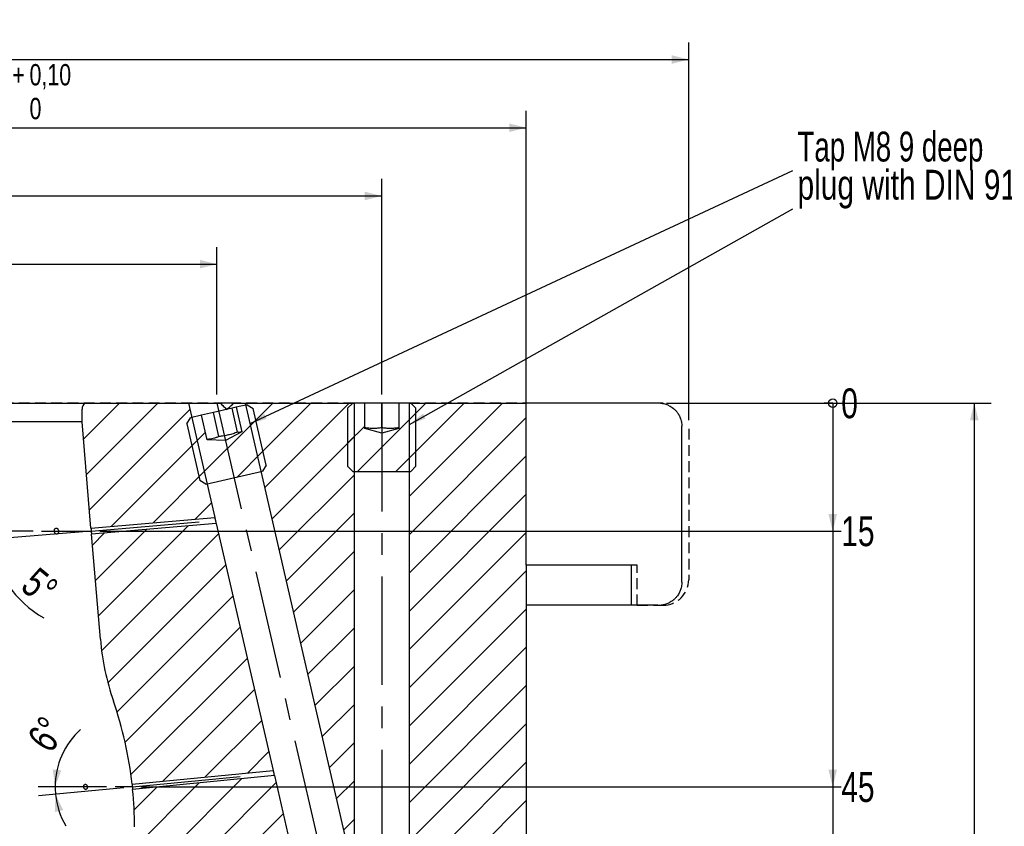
# Model space of a CAD drawing. Header units: millimetres. Extents: x 8 to 862, y 8 to 585.
# Tile 54 of 82: x 360 to 475, y 380 to 475. Entities that reach past the tile are written whole.
import ezdxf

# ---------------------------------------------------------------- set-up
doc = ezdxf.new("R2010")
doc.units = ezdxf.units.MM
doc.linetypes.add('CENTERX2', pattern=[20.319999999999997, 12.7, -2.54, 2.54, -2.54])
doc.linetypes.add('HIDDEN', pattern=[1.905, 1.27, -0.635])
for name, color, linetype in [('CENTERLINE', 4, 'CENTERX2'), ('DIMENSIONS', 2, 'Continuous'), ('HATCH', 3, 'Continuous'), ('HIDDEN', 3, 'HIDDEN'), ('TEXT', 2, 'Continuous')]:
    doc.layers.add(name, color=color, linetype=linetype)
doc.layers.add('OUTLINE', color=7, linetype='Continuous', lineweight=25)
doc.styles.add('SLDTEXTSTYLE0', font='TXT', dxfattribs={"width": 0.75})
doc.styles.add('SLDTEXTSTYLE3', font='TXT', dxfattribs={"width": 0.6923076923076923})
doc.dimstyles.new('SLDDIMSTYLE1', dxfattribs={"dimtxt": 3.5, "dimasz": 2, "dimexe": 0, "dimexo": 0.0625, "dimgap": 0.875, "dimtad": 1, "dimdec": 0, "dimrnd": 1e-09, "dimzin": 12, "dimdsep": 46, "dimtxsty": 'SLDTEXTSTYLE0', "dimsah": 1, "dimcen": 0.09, "dimadec": 0, "dimazin": 3, "dimtfac": 1, "dimtdec": 0, "dimtofl": 0, "dimtmove": 0, "dimatfit": 3, "dimfxl": 0, "dimfrac": 2, "dimtolj": 1, "dimtzin": 12, "dimarcsym": 0})
doc.dimstyles.new('SLDDIMSTYLE10', dxfattribs={"dimtxt": 3.5, "dimasz": 2, "dimexe": 0, "dimexo": 0.0625, "dimgap": 0.875, "dimtad": 1, "dimdec": 4, "dimzin": 12, "dimdsep": 46, "dimtxsty": 'SLDTEXTSTYLE0', "dimsah": 1, "dimcen": 0.09, "dimadec": 0, "dimazin": 3, "dimtfac": 1, "dimtdec": 0, "dimtofl": 0, "dimtmove": 0, "dimatfit": 3, "dimfxl": 0, "dimfrac": 2, "dimtolj": 1, "dimtzin": 12, "dimarcsym": 0})
doc.dimstyles.new('SLDDIMSTYLE19', dxfattribs={"dimtxt": 0.18, "dimasz": 2, "dimexe": 0, "dimexo": 0.0625, "dimgap": 0, "dimtad": 0, "dimtih": 1, "dimtoh": 1, "dimdec": 0, "dimrnd": 1e-09, "dimzin": 0, "dimdsep": 46, "dimtxsty": 'Standard', "dimsah": 1, "dimcen": 0.09, "dimadec": 0, "dimazin": 0, "dimtfac": 2, "dimtdec": 0, "dimtofl": 0, "dimtmove": 0, "dimatfit": 3, "dimfxl": 0, "dimfrac": 2, "dimtolj": 1, "dimtzin": 0, "dimarcsym": 0})
doc.dimstyles.new('SLDDIMSTYLE2', dxfattribs={"dimtxt": 3.5, "dimasz": 2, "dimexe": 0, "dimexo": 0.0625, "dimgap": 0.875, "dimtad": 1, "dimrnd": 1e-09, "dimzin": 12, "dimdsep": 46, "dimtxsty": 'SLDTEXTSTYLE0', "dimsah": 1, "dimcen": 0.09, "dimadec": 0, "dimazin": 3, "dimtfac": 1, "dimtofl": 0, "dimtmove": 0, "dimatfit": 3, "dimfxl": 0, "dimfrac": 2, "dimtolj": 1, "dimtzin": 12, "dimarcsym": 0})
doc.dimstyles.new('SLDDIMSTYLE3', dxfattribs={"dimtxt": 3.5, "dimasz": 2, "dimexe": 0, "dimexo": 0.0625, "dimgap": 0.875, "dimtad": 1, "dimrnd": 1e-09, "dimzin": 12, "dimdsep": 46, "dimtxsty": 'SLDTEXTSTYLE0', "dimsah": 1, "dimcen": 0.09, "dimadec": 0, "dimazin": 3, "dimtol": 1, "dimtp": 0.05, "dimtm": 0.05, "dimtfac": 1, "dimtofl": 0, "dimtmove": 0, "dimatfit": 3, "dimfxl": 0, "dimfrac": 2, "dimtolj": 1, "dimarcsym": 0})
doc.dimstyles.new('SLDDIMSTYLE4', dxfattribs={"dimtxt": 3.5, "dimasz": 2, "dimexe": 0, "dimexo": 0.0625, "dimgap": 0.875, "dimtad": 1, "dimrnd": 1e-09, "dimzin": 12, "dimdsep": 46, "dimtxsty": 'SLDTEXTSTYLE0', "dimsah": 1, "dimcen": 0.09, "dimadec": 0, "dimazin": 3, "dimtol": 1, "dimtp": 0.1, "dimtfac": 1, "dimtofl": 0, "dimtmove": 0, "dimatfit": 3, "dimfxl": 0, "dimfrac": 2, "dimtolj": 1, "dimarcsym": 0})
doc.dimstyles.new('SLDDIMSTYLE5', dxfattribs={"dimtxt": 3.5, "dimasz": 0.3333333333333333, "dimexe": 0, "dimexo": 0.0625, "dimgap": 0.875, "dimtad": 0, "dimtih": 1, "dimtoh": 1, "dimdec": 0, "dimrnd": 1e-09, "dimdsep": 46, "dimtxsty": 'SLDTEXTSTYLE0', "dimblk1": 'ORIGIN', "dimblk2": 'ORIGIN', "dimsah": 1, "dimcen": 0.09, "dimadec": 0, "dimazin": 2, "dimtfac": 1, "dimtdec": 0, "dimtofl": 0, "dimtmove": 0, "dimatfit": 3, "dimldrblk": 'ORIGIN', "dimfxl": 0, "dimfrac": 2, "dimtolj": 1, "dimtzin": 12, "dimarcsym": 0})
doc.dimstyles.new('SLDDIMSTYLE6', dxfattribs={"dimtxt": 3.5, "dimasz": 2, "dimexe": 0, "dimexo": 0.0625, "dimgap": 0.875, "dimtad": 0, "dimtih": 1, "dimtoh": 1, "dimrnd": 1e-09, "dimzin": 12, "dimdsep": 46, "dimtxsty": 'SLDTEXTSTYLE0', "dimsah": 1, "dimcen": 0.09, "dimadec": 0, "dimazin": 3, "dimtfac": 1, "dimtofl": 0, "dimtmove": 0, "dimatfit": 3, "dimfxl": 0, "dimfrac": 2, "dimtolj": 1, "dimtzin": 12, "dimarcsym": 0})
pattern_1 = [(45, (0, 0), (-2.245064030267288, 2.245064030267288), [])]

# ---------------------------------------------------------------- blocks, each defined once
blk = doc.blocks.new('_D_1')
at = {"layer": 'DIMENSIONS'}
for p, q in [((325.5400538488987, 430.8334182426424), (325.5400538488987, 448.1411615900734)), ((382.8776251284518, 430.8334182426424), (382.8776251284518, 448.1411615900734)), ((325.5400538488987, 446.1411615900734), (382.8776251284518, 446.1411615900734))]:
    blk.add_line(p, q, dxfattribs=at)
for points in [[(325.5400538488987, 446.1411615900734), (327.5400538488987, 445.6411615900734), (327.5400538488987, 446.6411615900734)], [(382.8776251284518, 446.1411615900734), (380.8776251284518, 446.6411615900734), (380.8776251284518, 445.6411615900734)]]:
    blk.add_solid(points, dxfattribs=at)
at = {"layer": 'DIMENSIONS', "char_height": 3.5, "attachment_point": 1, "style": 'SLDTEXTSTYLE0'}
for s, insert in [('%%c', (348.9864570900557, 450.6528986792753)), ('57', (354.2611155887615, 450.6528985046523))]:
    blk.add_mtext(s, dxfattribs=dict(at, insert=insert))
blk = doc.blocks.new('_D_2')
at = {"layer": 'DIMENSIONS'}
for p, q in [((270.2088394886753, 427.8334182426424), (270.2088394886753, 472.1411615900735)), ((438.2088394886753, 427.8334182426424), (438.2088394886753, 472.1411615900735)), ((270.2088394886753, 470.1411615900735), (438.2088394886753, 470.1411615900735))]:
    blk.add_line(p, q, dxfattribs=at)
for points in [[(270.2088394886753, 470.1411615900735), (272.2088394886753, 469.6411615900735), (272.2088394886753, 470.6411615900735)], [(438.2088394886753, 470.1411615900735), (436.2088394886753, 470.6411615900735), (436.2088394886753, 469.6411615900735)]]:
    blk.add_solid(points, dxfattribs=at)
at = {"layer": 'DIMENSIONS', "char_height": 3.5, "attachment_point": 1, "style": 'SLDTEXTSTYLE0'}
for s, insert in [('%%c', (347.6926236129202, 474.6528986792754)), ('168', (352.967282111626, 474.6528985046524))]:
    blk.add_mtext(s, dxfattribs=dict(at, insert=insert))
blk = doc.blocks.new('_Origin')
at = {"color": 0, "linetype": 'ByBlock', "lineweight": -2}
blk.add_line((0, 0), (-1, 0), dxfattribs=at)
blk.add_circle((0, 0), 0.5, dxfattribs=at)
blk = doc.blocks.new('_D_5')
at = {"layer": 'DIMENSIONS'}
blk.add_line((436.2088394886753, 429.8334182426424), (456.101299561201, 429.8334182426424), dxfattribs=at)
blk.add_blockref('_Origin', (455.101299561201, 429.8334182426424), dxfattribs=at)
at = {"layer": 'DIMENSIONS', "insert": (456.101299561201, 431.5670301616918), "char_height": 3.5, "attachment_point": 1, "style": 'SLDTEXTSTYLE0'}
blk.add_mtext('0', dxfattribs=at)
blk = doc.blocks.new('_D_6')
at = {"layer": 'DIMENSIONS'}
for p, q in [((455.101299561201, 429.8334182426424), (455.101299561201, 414.8334182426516)), ((369.1393484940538, 414.8334182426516), (456.101299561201, 414.8334182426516))]:
    blk.add_line(p, q, dxfattribs=at)
blk.add_solid([(455.101299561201, 414.8334182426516), (455.601299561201, 416.8334182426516), (454.601299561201, 416.8334182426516)], dxfattribs=at)
at = {"layer": 'DIMENSIONS', "insert": (456.101299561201, 416.5670301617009), "char_height": 3.5, "attachment_point": 1, "style": 'SLDTEXTSTYLE0'}
blk.add_mtext('15', dxfattribs=at)
blk = doc.blocks.new('_D_7')
at = {"layer": 'DIMENSIONS'}
for p, q in [((455.101299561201, 414.8334182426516), (455.101299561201, 384.8331870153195)), ((373.9634119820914, 384.8331870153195), (456.101299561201, 384.8331870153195))]:
    blk.add_line(p, q, dxfattribs=at)
blk.add_solid([(455.101299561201, 384.8331870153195), (455.601299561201, 386.8331870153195), (454.601299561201, 386.8331870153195)], dxfattribs=at)
at = {"layer": 'DIMENSIONS', "insert": (456.101299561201, 386.5667989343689), "char_height": 3.5, "attachment_point": 1, "style": 'SLDTEXTSTYLE0'}
blk.add_mtext('45', dxfattribs=at)
blk = doc.blocks.new('_D_8')
at = {"layer": 'DIMENSIONS'}
for p, q in [((455.101299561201, 384.8331870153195), (455.101299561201, 361.8322998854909)), ((377.7575989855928, 361.8322998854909), (456.101299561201, 361.8322998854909))]:
    blk.add_line(p, q, dxfattribs=at)
blk.add_solid([(455.101299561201, 361.8322998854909), (455.601299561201, 363.8322998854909), (454.601299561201, 363.8322998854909)], dxfattribs=at)
at = {"layer": 'DIMENSIONS', "insert": (456.101299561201, 363.5659118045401), "char_height": 3.5, "attachment_point": 1, "style": 'SLDTEXTSTYLE0'}
blk.add_mtext('68', dxfattribs=at)
blk = doc.blocks.new('_D_9')
at = {"layer": 'DIMENSIONS'}
for p, q in [((455.101299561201, 361.8322998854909), (455.101299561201, 339.8334182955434)), ((390.7281471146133, 339.8334182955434), (456.101299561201, 339.8334182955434))]:
    blk.add_line(p, q, dxfattribs=at)
blk.add_solid([(455.101299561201, 339.8334182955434), (455.601299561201, 341.8334182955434), (454.601299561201, 341.8334182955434)], dxfattribs=at)
at = {"layer": 'DIMENSIONS', "insert": (456.101299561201, 341.5670302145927), "char_height": 3.5, "attachment_point": 1, "style": 'SLDTEXTSTYLE0'}
blk.add_mtext('90', dxfattribs=at)
blk = doc.blocks.new('_D_11')
at = {"layer": 'DIMENSIONS'}
for p, q in [((306.2088394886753, 432.8512220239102), (306.2088394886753, 456.1411615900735)), ((402.2088394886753, 430.8334182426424), (402.2088394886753, 456.1411615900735)), ((306.2088394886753, 454.1411615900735), (402.2088394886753, 454.1411615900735))]:
    blk.add_line(p, q, dxfattribs=at)
for points in [[(306.2088394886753, 454.1411615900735), (308.2088394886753, 453.6411615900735), (308.2088394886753, 454.6411615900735)], [(402.2088394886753, 454.1411615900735), (400.2088394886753, 454.6411615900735), (400.2088394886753, 453.6411615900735)]]:
    blk.add_solid(points, dxfattribs=at)
at = {"layer": 'DIMENSIONS', "char_height": 3.5, "attachment_point": 1, "style": 'SLDTEXTSTYLE0'}
for s, insert in [('%%c', (348.9835093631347, 458.6528986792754)), ('96', (354.2619467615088, 458.7063708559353))]:
    blk.add_mtext(s, dxfattribs=dict(at, insert=insert))
blk = doc.blocks.new('_D_15')
at = {"layer": 'DIMENSIONS'}
for p, q in [((369.9465522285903, 384.8331870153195), (361.9051818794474, 384.8331870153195)), ((371.9681171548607, 384.7362942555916), (361.9572127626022, 383.7617245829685))]:
    blk.add_line(p, q, dxfattribs=at)
for radius, start, end in [(9.058230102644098, 132.0667378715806, 180), (9.05823010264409, 180, 185.5602696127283), (9.05823010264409, 185.5602696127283, 210.3128815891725)]:
    blk.add_arc((372.9634119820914, 384.8331870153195), radius, start, end, dxfattribs=at)
for points in [[(363.9051818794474, 384.8331870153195), (364.619113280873, 386.7671730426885), (363.6250102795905, 386.8756129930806)], [(363.9478024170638, 383.9555101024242), (363.8668453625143, 381.8955474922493), (364.8457638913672, 382.0997985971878)]]:
    blk.add_solid(points, dxfattribs=at)
at = {"layer": 'DIMENSIONS', "insert": (360.4809227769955, 390.6027863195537), "char_height": 3.5, "attachment_point": 1, "rotation": 55.875532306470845, "style": 'SLDTEXTSTYLE0'}
blk.add_mtext('6°', dxfattribs=at)
blk = doc.blocks.new('_D_19')
at = {"layer": 'DIMENSIONS'}
for p, q in [((361.3225732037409, 414.8334182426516), (354.5445751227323, 414.8334182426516)), ((367.1428840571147, 414.7494026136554), (354.5926403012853, 413.6912448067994))]:
    blk.add_line(p, q, dxfattribs=at)
for radius, start, end in [(11.59477337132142, 160.4985361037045, 180), (11.59477337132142, 180, 184.8194220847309), (11.59477337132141, 184.8194220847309, 241.4122671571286)]:
    blk.add_arc((368.1393484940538, 414.8334182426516), radius, start, end, dxfattribs=at)
for points in [[(356.5445751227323, 414.8334182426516), (357.2133558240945, 416.7834778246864), (356.2170006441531, 416.8687793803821)], [(356.5855691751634, 413.8592760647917), (356.4301550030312, 411.8035896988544), (357.4158208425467, 411.9722990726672)]]:
    blk.add_solid(points, dxfattribs=at)
at = {"layer": 'DIMENSIONS', "insert": (361.9190750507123, 410.7794804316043), "char_height": 3.5, "attachment_point": 1, "rotation": 320.5428242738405, "style": 'SLDTEXTSTYLE0'}
blk.add_mtext('5°', dxfattribs=at)
blk = doc.blocks.new('_D_29')
at = {"layer": 'DIMENSIONS'}
for p, q in [((289.2588394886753, 411.8334182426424), (289.2588394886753, 464.1411615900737)), ((419.1588394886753, 411.8334182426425), (419.1588394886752, 464.1411615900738)), ((289.2588394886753, 462.1411615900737), (419.1588394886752, 462.1411615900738))]:
    blk.add_line(p, q, dxfattribs=at)
for points in [[(289.2588394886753, 462.1411615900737), (291.2588394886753, 461.6411615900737), (291.2588394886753, 462.6411615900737)], [(419.1588394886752, 462.1411615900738), (417.1588394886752, 462.6411615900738), (417.1588394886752, 461.6411615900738)]]:
    blk.add_solid(points, dxfattribs=at)
at = {"layer": 'DIMENSIONS', "attachment_point": 1, "style": 'SLDTEXTSTYLE0'}
for s, insert, char_height in [('+', (358.8849366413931, 469.6086504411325), 2.5), ('0,10', (360.9027941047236, 469.6086504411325), 2.5), ('%%c', (341.0535589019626, 466.6528986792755), 3.5), ('129,9', (346.3282174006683, 466.6528985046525), 3.5), ('0', (360.9027941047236, 465.6408944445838), 2.5)]:
    blk.add_mtext(s, dxfattribs=dict(at, insert=insert, char_height=char_height))
blk = doc.blocks.new('_D_30')
at = {"layer": 'DIMENSIONS'}
for p, q in [((435.5891853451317, 429.8334182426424), (473.7013892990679, 429.8334182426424)), ((471.7013892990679, 429.8334182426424), (471.7013892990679, 203.5372576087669)), ((389.2276632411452, 203.5372576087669), (473.7013892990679, 203.5372576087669))]:
    blk.add_line(p, q, dxfattribs=at)
for points in [[(471.7013892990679, 429.8334182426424), (471.2013892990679, 427.8334182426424), (472.2013892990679, 427.8334182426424)], [(471.7013892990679, 203.5372576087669), (472.2013892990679, 205.5372576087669), (471.2013892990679, 205.5372576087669)]]:
    blk.add_solid(points, dxfattribs=at)
at = {"layer": 'DIMENSIONS', "attachment_point": 1, "rotation": 90.00000000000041, "style": 'SLDTEXTSTYLE0'}
for s, insert, char_height in [('±0,05', (468.2016564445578, 319.1893631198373), 2.5), ('226,3', (467.1896523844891, 306.2614835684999), 3.5)]:
    blk.add_mtext(s, dxfattribs=dict(at, insert=insert, char_height=char_height))
blk = doc.blocks.new('SW_NOTE_0_5')
at = {"layer": 'TEXT', "color": 0, "char_height": 3.5, "attachment_point": 1}
for s, insert, style in [('Tap M8 9 deep', (0.5664777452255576, 4.563958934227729), 'SLDTEXTSTYLE3'), ('plug with DIN 916 M8x8', (0.5664777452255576, 0.09173675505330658), 'SLDTEXTSTYLE0')]:
    blk.add_mtext(s, dxfattribs=dict(at, insert=insert, style=style))

msp = doc.modelspace()

# ---------------------------------------------------------------- hatches: boundary and pattern name
at = {"layer": 'HATCH'}
h = msp.add_hatch(dxfattribs=at)
h.set_pattern_fill('ANSI31', color=256, angle=2.8e-322, style=0)
h.set_pattern_definition(pattern_1)
edge = h.paths.add_edge_path(flags=0)
edge.add_line((367.0588394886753, 429.1432636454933), (367.0588394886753, 427.6487576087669))
edge.add_line((367.0588394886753, 427.6487576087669), (368.109943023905, 415.1821807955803))
edge.add_line((368.109943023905, 415.1821807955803), (382.6417741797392, 416.4074136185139))
edge.add_line((382.6417741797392, 416.4074136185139), (379.5421367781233, 429.8334182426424))
edge.add_line((379.5421367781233, 429.8334182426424), (367.454257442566, 429.8334182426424))
edge.add_arc((367.8588394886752, 429.1432636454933), 0.8000000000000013, 120.3796611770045, 180)
h = msp.add_hatch(dxfattribs=at)
h.set_pattern_fill('ANSI31', color=256, style=0)
h.set_pattern_definition(pattern_1)
h.paths.add_polyline_path([(388.6590986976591, 422.572750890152), (387.1294315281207, 429.1984673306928), (386.4098388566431, 429.6481187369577), (385.1273979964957, 429.3520439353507), (385.7891231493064, 426.4857974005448), (383.8843093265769, 425.4729899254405), (381.7282884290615, 425.5482798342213), (381.0665632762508, 428.4145263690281), (379.7841224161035, 428.1184515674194), (379.3344710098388, 427.3988588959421), (380.8641381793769, 420.7731424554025), (381.5837308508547, 420.3234910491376), (388.2094472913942, 421.8531582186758)], flags=0)
h = msp.add_hatch(dxfattribs=at)
h.set_pattern_fill('ANSI31', color=256, angle=2.8e-322, style=0)
h.set_pattern_definition(pattern_1)
h.paths.add_polyline_path([(386.2131134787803, 429.8334182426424), (398.9588394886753, 374.6256135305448), (398.9588394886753, 429.8334182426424)], flags=0)
h = msp.add_hatch(dxfattribs=at)
h.set_pattern_fill('ANSI31', color=256, style=0)
h.set_pattern_definition(pattern_1)
h.paths.add_polyline_path([(406.2088394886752, 422.4334182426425), (406.208839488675, 429.2334182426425), (405.6088394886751, 429.8334182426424), (404.2088394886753, 429.8334182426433), (404.2088394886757, 426.869316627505), (402.2088394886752, 426.3334182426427), (400.2088394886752, 426.8693166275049), (400.2088394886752, 429.8334182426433), (398.8088394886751, 429.8334182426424), (398.2088394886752, 429.2334182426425), (398.2088394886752, 422.4334182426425), (398.8088394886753, 421.8334182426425), (405.6088394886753, 421.8334182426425)], flags=0)
h = msp.add_hatch(dxfattribs=at)
h.set_pattern_fill('ANSI31', color=256, angle=2.8e-322, style=0)
h.set_pattern_definition(pattern_1)
edge = h.paths.add_edge_path(flags=0)
edge.add_arc((427.2088394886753, 176.0872576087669), 3, 270.0000000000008, 360.0000000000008)
edge.add_line((430.2088394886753, 176.0872576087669), (430.2088394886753, 204.6334182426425))
edge.add_line((430.2088394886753, 204.6334182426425), (424.3588394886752, 204.6334182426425))
edge.add_line((424.3588394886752, 204.6334182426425), (424.3588394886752, 271.7334182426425))
edge.add_line((424.3588394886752, 271.7334182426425), (411.3588394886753, 271.7334182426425))
edge.add_line((411.3588394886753, 271.7334182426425), (409.3159133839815, 275.1334182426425))
edge.add_line((409.3159133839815, 275.1334182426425), (411.3588394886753, 278.5334182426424))
edge.add_line((411.3588394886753, 278.5334182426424), (424.3588394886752, 278.5334182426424))
edge.add_line((424.3588394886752, 278.5334182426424), (424.3588394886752, 284.7334182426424))
edge.add_line((424.3588394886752, 284.7334182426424), (430.2088394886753, 284.7334182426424))
edge.add_line((430.2088394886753, 284.7334182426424), (430.2088394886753, 333.8407775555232))
edge.add_arc((427.2088394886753, 333.8407775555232), 3, 0, 45)
edge.add_line((429.3301598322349, 335.9620978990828), (419.1588394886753, 346.1334182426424))
edge.add_line((419.1588394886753, 346.1334182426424), (419.1588394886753, 410.8334182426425))
edge.add_line((419.1588394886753, 410.8334182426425), (419.1588394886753, 429.8334182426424))
edge.add_line((419.1588394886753, 429.8334182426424), (405.4588394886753, 429.8334182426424))
edge.add_line((405.4588394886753, 429.8334182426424), (405.4588394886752, 173.0872576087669))
edge.add_line((405.4588394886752, 173.0872576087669), (427.2088394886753, 173.0872576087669))
h = msp.add_hatch(dxfattribs=at)
h.set_pattern_fill('ANSI31', color=256, angle=2.8e-322, style=0)
h.set_pattern_definition(pattern_1)
edge = h.paths.add_edge_path(flags=0)
edge.add_line((382.8008586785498, 415.718342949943), (368.1687539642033, 414.4846556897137))
edge.add_line((368.1687539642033, 414.4846556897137), (369.2088394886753, 402.1487576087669))
edge.add_arc((399.1027725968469, 404.6692264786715), 30, 184.8194220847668, 199.0124906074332)
edge.add_arc((327.9405602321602, 380.1487576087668), 45.26827925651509, 6.319708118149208, 19.0124906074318, ccw=False)
edge.add_line((372.9337509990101, 385.1317177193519), (389.4902273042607, 386.7435041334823))
edge.add_line((389.4902273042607, 386.7435041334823), (382.8008586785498, 415.718342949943))
h = msp.add_hatch(dxfattribs=at)
h.set_pattern_fill('ANSI31', color=256, angle=2.8e-322, style=0)
h.set_pattern_definition(pattern_1)
edge = h.paths.add_edge_path(flags=0)
edge.add_line((389.6263438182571, 386.1539187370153), (372.9958444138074, 384.5349261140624))
edge.add_arc((327.9405602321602, 380.1487576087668), 45.26827925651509, -7.958078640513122e-13, 5.560269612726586, ccw=False)
edge.add_arc((348.2088394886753, 380.1487576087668), 25, 349.6111421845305, 360, ccw=False)
edge.add_arc((408.208839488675, 369.1487576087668), 35.99999999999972, 169.6111421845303, 180)
edge.add_spline(control_points=[(372.2088394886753, 369.1487576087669), (372.2088394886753, 368.370397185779), (372.4371779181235, 366.8735988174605), (373.19323059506, 365.1877532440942), (373.9486574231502, 364.1374758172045), (374.7845002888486, 363.2214990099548), (375.4052477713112, 362.7266575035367), (376.0861615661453, 362.2884356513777), (376.2879761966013, 362.1550898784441), (376.4852291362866, 362.021455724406)], knot_values=[0, 0, 0, 0, 0.037975, 0.07595, 0.1007333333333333, 0.113925, 0.1519, 0.1519, 0.1684661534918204, 0.1684661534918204, 0.1684661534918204, 0.1684661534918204], weights=[1, 1, 1, 1, 1, 1, 1, 1, 1, 1], degree=3, periodic=0)
edge.add_line((376.4852291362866, 362.021455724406), (392.8447621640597, 371.4666365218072))
edge.add_line((392.8447621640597, 371.4666365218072), (393.1320490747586, 370.969040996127))
edge.add_line((393.1320490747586, 370.969040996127), (389.6263438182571, 386.1539187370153))

# ---------------------------------------------------------------- linework, layer by layer
at = {"layer": 'CENTERLINE'}
for p, q in [((382.8776251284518, 429.8334182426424), (402.2088394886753, 346.1007296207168)), ((402.2088394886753, 429.8334182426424), (402.2088394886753, 170.0739131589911)), ((368.1393484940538, 414.8334182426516), (381.5724756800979, 415.9660152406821)), ((362.3225732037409, 414.8334182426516), (368.1393484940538, 414.8334182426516)), ((372.9634119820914, 384.8331870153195), (387.9611024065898, 386.2932243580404)), ((372.9634119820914, 384.8331870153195), (370.9465522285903, 384.8331870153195))]:
    msp.add_line(p, q, dxfattribs=at)
at = {"layer": 'HIDDEN'}
for p, q in [((435.2088394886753, 429.8334182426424), (273.2088394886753, 429.8334182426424)), ((435.2088394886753, 429.8334182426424), (273.2088394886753, 429.8334182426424)), ((438.2088394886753, 426.8334182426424), (438.2088394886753, 409.1334182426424)), ((432.1588394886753, 410.8334182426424), (419.1588394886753, 410.8334182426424)), ((432.1588394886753, 406.1334182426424), (432.1588394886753, 410.8334182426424)), ((432.1588394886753, 406.1334182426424), (435.2088394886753, 406.1334182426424))]:
    msp.add_line(p, q, dxfattribs=at)
msp.add_arc((435.2088394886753, 409.1334182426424), 3, 270.0000000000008, 0, dxfattribs=at)
at = {"layer": 'OUTLINE'}
for p, q in [((354.2088394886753, 429.8334214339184), (367.454257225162, 429.8334214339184)), ((367.454257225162, 429.8334214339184), (379.5421359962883, 429.8334214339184)), ((379.5421359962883, 429.8334214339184), (382.6417749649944, 416.4074155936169)), ((379.5421359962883, 429.8334214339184), (383.2803716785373, 429.8334214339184)), ((384.8467444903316, 429.8334214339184), (383.2876527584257, 429.8334214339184)), ((384.8467444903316, 429.8334214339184), (386.2131139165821, 429.8334214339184)), ((386.4098390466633, 429.6481254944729), (385.127398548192, 429.3520394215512)), ((398.9588407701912, 374.6256101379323), (386.2131139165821, 429.8334214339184)), ((386.2131139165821, 429.8334214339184), (398.9588407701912, 429.8334214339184)), ((386.4098390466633, 429.6481254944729), (387.1294310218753, 429.1984680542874)), ((398.2088392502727, 429.233411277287), (398.8088382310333, 429.8334214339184)), ((400.2088395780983, 429.8334214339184), (398.8088382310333, 429.8334214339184)), ((398.9588407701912, 429.8334214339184), (398.9588407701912, 374.6256101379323)), ((400.2088395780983, 426.8693122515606), (400.2088395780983, 429.8334214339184)), ((402.2088399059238, 429.8334214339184), (400.2088395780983, 429.8334214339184)), ((402.2088399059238, 426.9522223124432), (402.2088399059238, 429.8334214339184)), ((404.2088402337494, 429.8334214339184), (402.2088399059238, 429.8334214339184)), ((404.2088402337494, 429.8334214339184), (404.2088402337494, 426.8693122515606)), ((405.608837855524, 429.8334214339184), (404.2088402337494, 429.8334214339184)), ((405.4588390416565, 173.0872559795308), (405.4588390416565, 429.8334214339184)), ((405.4588390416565, 429.8334214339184), (419.1588362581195, 429.8334214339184)), ((405.608837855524, 429.8334214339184), (406.2088405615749, 429.233411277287)), ((419.1588362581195, 410.8334201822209), (419.1588362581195, 429.8334214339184)), ((434.5891823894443, 429.8334214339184), (419.1588362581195, 429.8334214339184)), ((367.0588390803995, 427.6487621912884), (367.0588390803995, 429.1432592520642)), ((382.4651738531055, 428.7374261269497), (381.066563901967, 428.4145328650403)), ((384.6514256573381, 429.2421582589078), (382.4651738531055, 428.7374261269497)), ((383.1133035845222, 425.93006225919), (382.4651738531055, 428.7374261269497)), ((385.127398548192, 429.3520394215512), (384.6514256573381, 429.2421582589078)), ((385.2995535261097, 426.4348092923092), (384.6514256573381, 429.2421582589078)), ((385.127398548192, 429.3520394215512), (385.7891237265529, 426.4858010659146)), ((388.6590985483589, 422.5727561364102), (387.1294310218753, 429.1984680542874)), ((398.2088392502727, 429.233411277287), (398.2088392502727, 422.4334153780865)), ((406.2088405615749, 422.4334153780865), (406.2088405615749, 429.233411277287)), ((367.0588390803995, 427.6487621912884), (354.2088394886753, 427.6487621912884)), ((368.1099427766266, 415.182182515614), (367.0588390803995, 427.6487621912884)), ((379.3344715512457, 427.3988548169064), (379.7841215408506, 428.1184467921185)), ((379.3344715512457, 427.3988548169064), (380.8641390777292, 420.7731428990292)), ((381.066563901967, 428.4145328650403), (379.7841215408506, 428.1184467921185)), ((381.728289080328, 425.5482796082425), (381.066563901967, 428.4145328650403)), ((385.7891237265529, 426.4858010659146), (383.8843101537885, 425.47298404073)), ((402.2088399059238, 426.3334217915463), (400.2088395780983, 426.8693122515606)), ((404.2088402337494, 426.8693122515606), (402.2088399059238, 426.3334217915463)), ((437.4033933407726, 408.8401440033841), (437.4033933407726, 427.1267298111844)), ((383.8843101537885, 425.47298404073), (381.728289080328, 425.5482796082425)), ((381.5837310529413, 420.3234854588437), (388.2094485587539, 421.8531641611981)), ((388.6590985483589, 422.5727561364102), (388.2094485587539, 421.8531641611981)), ((398.8088382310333, 421.8334201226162), (398.2088392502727, 422.4334153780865)), ((398.8088382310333, 421.8334201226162), (405.608837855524, 421.8334201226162)), ((406.2088405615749, 422.4334153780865), (405.608837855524, 421.8334201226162)), ((381.5837310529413, 420.3234854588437), (380.8641390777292, 420.7731428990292)), ((368.1099427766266, 415.182182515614), (382.6417749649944, 416.4074155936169)), ((382.8008578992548, 415.7183411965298), (368.1687539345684, 414.48465916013)), ((382.8008578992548, 415.7183411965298), (389.4902257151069, 386.7435026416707)), ((369.2088391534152, 402.148755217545), (368.1687539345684, 414.48465916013)), ((419.1588362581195, 410.8334201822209), (419.1588362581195, 346.1334164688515)), ((431.5147450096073, 410.8334201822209), (419.1588362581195, 410.8334201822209)), ((431.5147450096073, 406.133415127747), (431.5147450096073, 410.8334201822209)), ((431.5147450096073, 406.133415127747), (419.1588362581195, 406.133415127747)), ((434.5891823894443, 406.133415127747), (431.5147450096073, 406.133415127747)), ((372.9337504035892, 385.1317185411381), (389.4902257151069, 386.7435026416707)), ((389.6263440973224, 386.1539158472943), (372.995843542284, 384.5349270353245)), ((389.6263440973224, 386.1539158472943), (393.1320508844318, 370.9690439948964))]:
    msp.add_line(p, q, dxfattribs=at)
for centre, radius, start, end in [((367.8588394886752, 429.1432636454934), 0.8000000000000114, 120.3796611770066, 179.9999999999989), ((399.1027725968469, 404.6692264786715), 29.99999999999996, 184.8194220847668, 199.0124906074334), ((327.9405602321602, 380.1487576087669), 45.26827925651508, 6.319708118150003, 19.01249060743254), ((327.9405602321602, 380.1487576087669), 45.26827925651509, 0, 5.560269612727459)]:
    msp.add_arc(centre, radius, start, end, dxfattribs=at)
for points, knots in [([(383.2803716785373, 429.8334214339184), (383.4084097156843, 429.7076843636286), (383.659423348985, 429.4611816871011), (383.9094584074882, 429.2181849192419), (384.0319545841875, 429.0991369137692)], [0, 0, 0, 0, 0.5100839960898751, 1, 1, 1, 1]), ([(384.0750934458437, 429.1091057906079), (384.1347597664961, 429.1659851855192), (384.2631216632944, 429.2883514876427), (384.4567399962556, 429.4707394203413), (384.655929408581, 429.6569550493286), (384.7831405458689, 429.7746003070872), (384.8467444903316, 429.8334214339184)], [0, 0, 0, 0, 0.2218803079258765, 0.477337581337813, 0.7386754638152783, 1, 1, 1, 1]), ([(435.9033903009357, 429.5350405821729), (435.8671404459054, 429.5518806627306), (435.7549150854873, 429.6040156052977), (435.5606224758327, 429.6777076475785), (435.3168698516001, 429.7490111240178), (435.06549543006, 429.7993691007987), (434.8214468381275, 429.8285407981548), (434.6622204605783, 429.8318866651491), (434.5891823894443, 429.8334214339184)], [0, 0, 0, 0, 0.08825344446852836, 0.2732224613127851, 0.4581881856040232, 0.6484680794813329, 0.8387502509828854, 1, 1, 1, 1]), ([(435.9033903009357, 429.5350405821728), (435.9913731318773, 429.489467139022), (436.1702065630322, 429.3968348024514), (436.3811579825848, 429.2466658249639), (436.546808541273, 429.1068637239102), (436.6738895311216, 428.9835464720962), (436.7908778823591, 428.8534691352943), (436.9106720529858, 428.7006308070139), (437.0271483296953, 428.5249787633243), (437.1360527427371, 428.3242464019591), (437.2261136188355, 428.1168018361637), (437.3024278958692, 427.8897784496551), (437.3598938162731, 427.6451045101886), (437.3969530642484, 427.3858253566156), (437.4008617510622, 427.2123181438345), (437.4027898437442, 427.1267298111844)], [0, 0, 0, 0, 0.08723739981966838, 0.177318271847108, 0.2324754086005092, 0.2876463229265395, 0.3443669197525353, 0.4010955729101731, 0.4787513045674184, 0.5564267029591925, 0.6362434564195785, 0.7160689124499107, 0.811552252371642, 0.9070417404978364, 1, 1, 1, 1]), ([(385.2995535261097, 426.4348092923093), (385.1248245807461, 426.3712385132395), (384.7754249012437, 426.2441181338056), (384.2337268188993, 426.0962476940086), (383.6786981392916, 425.9897618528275), (383.3017901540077, 425.9499644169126), (383.1133035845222, 425.93006225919)], [0, 0, 0, 0, 0.2476459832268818, 0.4952094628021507, 0.7475611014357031, 1, 1, 1, 1]), ([(385.7891237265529, 426.4858010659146), (385.7515991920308, 426.4682713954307), (385.6765523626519, 426.4332131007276), (385.5563077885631, 426.4105927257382), (385.4307150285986, 426.4101081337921), (385.3432764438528, 426.4265751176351), (385.2995535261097, 426.4348092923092)], [0, 0, 0, 0, 0.2485284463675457, 0.497042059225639, 0.7485001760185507, 1, 1, 1, 1]), ([(402.2088399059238, 426.9522223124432), (402.0443383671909, 426.92958287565), (401.7153901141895, 426.8843115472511), (401.2152651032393, 426.8621069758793), (400.7118637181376, 426.8831963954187), (400.3765336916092, 426.9292110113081), (400.2088395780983, 426.9522223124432)], [0, 0, 0, 0, 0.2476462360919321, 0.4952099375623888, 0.7475611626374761, 1, 1, 1, 1]), ([(404.2088402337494, 426.9522223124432), (404.044338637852, 426.9295828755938), (403.7153901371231, 426.8843115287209), (403.2152659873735, 426.8621069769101), (402.7118637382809, 426.8831964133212), (402.376533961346, 426.9292110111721), (402.2088399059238, 426.9522223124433)], [0, 0, 0, 0, 0.2476462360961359, 0.4952101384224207, 0.747561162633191, 1, 1, 1, 1]), ([(383.1133035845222, 425.93006225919), (383.0562944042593, 425.9053613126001), (382.8909567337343, 425.8337237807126), (382.6113382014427, 425.7338186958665), (382.2693088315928, 425.645748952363), (381.9712977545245, 425.5973156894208), (381.7860374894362, 425.5864602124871), (381.7203616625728, 425.5826118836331)], [0, 0, 0, 0, 0.1283637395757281, 0.3722797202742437, 0.6161528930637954, 0.8639239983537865, 1, 1, 1, 1]), ([(382.8008578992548, 415.7183411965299), (382.8006590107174, 415.7200167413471), (382.8001569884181, 415.7242460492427), (382.7950387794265, 415.7657619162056), (382.7837887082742, 415.8439710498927), (382.7658623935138, 415.947100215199), (382.7415255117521, 416.0626228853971), (382.7126336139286, 416.1782761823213), (382.6828514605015, 416.2818455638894), (382.6577984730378, 416.3604301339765), (382.6437515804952, 416.4016711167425), (382.6423287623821, 416.4058061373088), (382.6417749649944, 416.4074155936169)], [0, 0, 0, 0, 0.06997704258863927, 0.17663177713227, 0.2832214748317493, 0.3896723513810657, 0.4962240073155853, 0.6036890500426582, 0.7127065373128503, 0.8225254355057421, 0.9309223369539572, 1, 1, 1, 1]), ([(364.2349060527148, 414.5686793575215), (364.2521845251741, 414.5971141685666), (364.2867416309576, 414.6539840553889), (364.3076412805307, 414.7675160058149), (364.3023021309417, 414.886365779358), (364.2695256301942, 414.9998473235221), (364.2132799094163, 415.094442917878), (364.1394138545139, 415.1596391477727), (364.0559607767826, 415.1879863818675), (363.9721692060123, 415.1762747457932), (363.8975530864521, 415.1258506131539), (363.8407810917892, 415.04242821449), (363.8086165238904, 414.9354287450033), (363.8049863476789, 414.8169617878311), (363.830372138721, 414.7004118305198), (363.881762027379, 414.5988717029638), (363.9530302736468, 414.5237698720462), (364.0359101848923, 414.4834190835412), (364.1204019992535, 414.4828396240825), (364.1888131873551, 414.5155432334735), (364.2220742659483, 414.5538867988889), (364.2349060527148, 414.5686793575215)], [0, 0, 0, 0, 0.0536914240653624, 0.1073833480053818, 0.1610617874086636, 0.2147327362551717, 0.2684121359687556, 0.3221049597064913, 0.3757960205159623, 0.4294720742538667, 0.4831430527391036, 0.536826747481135, 0.5905196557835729, 0.6442068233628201, 0.6978785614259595, 0.7515546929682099, 0.8052440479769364, 0.8589372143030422, 0.912617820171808, 0.9662888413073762, 1, 1, 1, 1]), ([(368.1099427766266, 415.182182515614), (368.1100355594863, 415.1806077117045), (368.1102747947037, 415.1765471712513), (368.112708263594, 415.1359067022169), (368.1177600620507, 415.0576599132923), (368.1251917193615, 414.9535282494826), (368.1345579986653, 414.8360312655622), (368.1449822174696, 414.7182902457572), (368.1538825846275, 414.6264468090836), (368.1614321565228, 414.5525905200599), (368.1670358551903, 414.500244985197), (368.168725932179, 414.4849163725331), (368.1687525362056, 414.484672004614), (368.1687539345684, 414.48465916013)], [0, 0, 0, 0, 0.06798279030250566, 0.1752896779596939, 0.2826176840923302, 0.3899710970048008, 0.4973154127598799, 0.6046278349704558, 0.7119392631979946, 0.7793766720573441, 0.8867105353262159, 0.9940452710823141, 1, 1, 1, 1]), ([(437.4025514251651, 408.8401440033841), (437.4009226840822, 408.7588186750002), (437.397490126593, 408.5874262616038), (437.3612503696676, 408.3280431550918), (437.3035590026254, 408.0809890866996), (437.2280306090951, 407.8555230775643), (437.1395061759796, 407.6497322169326), (437.0304340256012, 407.4469991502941), (436.8825976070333, 407.2234215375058), (436.7200082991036, 407.0285838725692), (436.5504514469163, 406.8631405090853), (436.3847515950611, 406.7230274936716), (436.1728680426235, 406.5716710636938), (435.9940924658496, 406.4788758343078), (435.9033903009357, 406.4317959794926)], [0, 0, 0, 0, 0.088326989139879, 0.1861483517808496, 0.2839570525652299, 0.361730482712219, 0.4394942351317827, 0.5192336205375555, 0.5989547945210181, 0.7093596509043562, 0.766021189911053, 0.8226710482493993, 0.9100317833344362, 1, 1, 1, 1]), ([(434.5891823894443, 406.133415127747), (434.6622315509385, 406.1349382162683), (434.8083295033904, 406.1379843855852), (435.0278977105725, 406.1626542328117), (435.2467400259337, 406.20235460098), (435.4672722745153, 406.2599747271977), (435.6876240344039, 406.3343240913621), (435.8313226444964, 406.3992395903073), (435.9033903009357, 406.4317959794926)], [0, 0, 0, 0, 0.1612670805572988, 0.3225333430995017, 0.4872623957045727, 0.6519980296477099, 0.8254702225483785, 0.9999999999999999, 0.9999999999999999, 0.9999999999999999, 0.9999999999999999]), ([(389.6263440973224, 386.1539158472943), (389.6259078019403, 386.1571996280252), (389.6250351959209, 386.1637673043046), (389.6177226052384, 386.2149072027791), (389.6053800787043, 386.2899548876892), (389.5874398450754, 386.383230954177), (389.5648691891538, 386.483474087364), (389.5398650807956, 386.5800887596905), (389.5160149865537, 386.6624466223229), (389.4978467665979, 386.7202968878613), (389.4907718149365, 386.7418399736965), (389.4903286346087, 386.7431892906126), (389.4902257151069, 386.7435026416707)], [0, 0, 0, 0, 0.1067613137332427, 0.2135263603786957, 0.3202329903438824, 0.4268859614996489, 0.5338655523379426, 0.6418399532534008, 0.7509560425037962, 0.8601044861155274, 0.9675121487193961, 1, 1, 1, 1]), ([(367.592228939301, 384.5715689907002), (367.6105212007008, 384.590568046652), (367.6471052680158, 384.6285656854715), (367.6784310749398, 384.7165380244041), (367.6874599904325, 384.8155708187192), (367.6719657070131, 384.9171886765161), (367.6340142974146, 385.0092121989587), (367.5776957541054, 385.081437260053), (367.5092825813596, 385.1256680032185), (367.4363801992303, 385.1369127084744), (367.3671898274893, 385.1139077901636), (367.3095637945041, 385.059229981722), (367.2700962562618, 384.9790845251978), (367.253354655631, 384.8825069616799), (367.2612862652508, 384.7804044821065), (367.2930113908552, 384.6842738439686), (367.34484897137, 384.6049751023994), (367.4109360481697, 384.5513051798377), (367.48341480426, 384.529816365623), (367.5462103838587, 384.5395710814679), (367.5794368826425, 384.5626743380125), (367.592228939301, 384.5715689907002)], [0, 0, 0, 0, 0.05369304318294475, 0.1073847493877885, 0.1610743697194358, 0.2147667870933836, 0.2684559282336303, 0.3221400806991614, 0.3758275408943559, 0.4295151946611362, 0.4832027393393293, 0.5368911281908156, 0.5905791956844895, 0.644264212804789, 0.6979519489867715, 0.7516383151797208, 0.8053307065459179, 0.8590223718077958, 0.9127115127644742, 0.9663943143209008, 1, 1, 1, 1]), ([(372.9337504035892, 385.1317185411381), (372.9338719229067, 385.1304394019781), (372.9341903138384, 385.1270879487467), (372.9374221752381, 385.0930288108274), (372.943850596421, 385.0265340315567), (372.9526537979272, 384.9377611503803), (372.9629237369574, 384.837352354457), (372.9735706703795, 384.7364986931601), (372.9821355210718, 384.6576905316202), (372.989167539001, 384.5941457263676), (372.9942550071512, 384.5489124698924), (372.9958133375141, 384.5352333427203), (372.9958416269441, 384.534946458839), (372.995843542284, 384.5349270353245)], [0, 0, 0, 0, 0.06625598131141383, 0.1735962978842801, 0.2809366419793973, 0.388277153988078, 0.4956131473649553, 0.6029517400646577, 0.7102926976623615, 0.7775317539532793, 0.8848666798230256, 0.9922048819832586, 1, 1, 1, 1])]:
    msp.add_open_spline(points, degree=3, knots=knots, dxfattribs=at)

# ---------------------------------------------------------------- block references
at = {"layer": 'TEXT'}
msp.add_blockref('SW_NOTE_0_5', (450.4059534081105, 457.1182053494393), dxfattribs=at)

# ---------------------------------------------------------------- dimensions: what is measured, and where the dimension line sits
at = {"layer": 'DIMENSIONS'}
for base, p1, p2, dimstyle, picture, middle in [((438.2088394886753, 470.1411615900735), (270.2088394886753, 426.8334182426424), (438.2088394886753, 426.8334182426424), 'SLDDIMSTYLE2', '_D_2', (354.2088394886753, 470.1411615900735)), ((419.1588394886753, 462.1411615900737), (289.2588394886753, 410.8334182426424), (419.1588394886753, 410.8334182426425), 'SLDDIMSTYLE4', '_D_29', (354.2088394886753, 462.1411615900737)), ((402.2088394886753, 454.1411615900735), (306.2088394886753, 431.8512220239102), (402.2088394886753, 429.8334182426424), 'SLDDIMSTYLE2', '_D_11', (354.2088394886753, 454.1411615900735)), ((382.8776251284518, 446.1411615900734), (325.5400538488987, 429.8334182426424), (382.8776251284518, 429.8334182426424), 'SLDDIMSTYLE1', '_D_1', (354.2088394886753, 446.1411615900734))]:
    dim = msp.add_linear_dim(base=base, p1=p1, p2=p2, text='%%c<>', dimstyle=dimstyle, dxfattribs=at)
    dim.commit()
    dim.dimension.update_dxf_attribs({"geometry": picture, "text_midpoint": middle, "dimtype": 160})
for feature_location, offset, dimstyle, picture, middle in [((435.2088394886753, 429.8334182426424), (20.892460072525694, 0), 'SLDDIMSTYLE5', '_D_5', (457.3943551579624, 429.8334182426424)), ((368.1393484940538, 414.8334182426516), (87.9619510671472, 0), 'SLDDIMSTYLE6', '_D_6', (458.6874107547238, 414.8334182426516)), ((372.9634119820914, 384.8331870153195), (83.13788757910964, 0), 'SLDDIMSTYLE6', '_D_7', (458.6874107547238, 384.8331870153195)), ((376.7575989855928, 361.8322998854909), (79.34370057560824, 0), 'SLDDIMSTYLE6', '_D_8', (458.6874107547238, 361.8322998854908)), ((389.7281471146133, 339.8334182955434), (66.37315244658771, 0), 'SLDDIMSTYLE6', '_D_9', (458.6874107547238, 339.8334182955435))]:
    dim = msp.add_ordinate_dim(feature_location=feature_location, offset=offset, dtype=0, origin=(435.2088394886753, 429.8334182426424), dimstyle=dimstyle, dxfattribs=at)
    dim.commit()
    dim.dimension.update_dxf_attribs({"geometry": picture, "text_midpoint": middle})
dim = msp.add_linear_dim(base=(471.7013892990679, 203.5372576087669), p1=(434.5891853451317, 429.8334182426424), p2=(388.2276632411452, 203.5372576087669), angle=90.0000000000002, dimstyle='SLDDIMSTYLE3', dxfattribs=at)
dim.commit()
dim.dimension.update_dxf_attribs({"geometry": '_D_30', "text_midpoint": (471.7013892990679, 316.6853379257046), "dimtype": 160})
for base, line1, line2, picture, middle in [((356.554828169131, 414.3459160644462), ((362.3225732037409, 414.8334182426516), (368.1393484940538, 414.8334182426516)), ((381.5724756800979, 415.9660152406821), (368.1393484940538, 414.8334182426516)), '_D_19', (360.7708548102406, 405.8810961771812)), ((363.9158432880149, 384.3938314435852), ((372.9634119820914, 384.8331870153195), (370.9465522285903, 384.8331870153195)), ((387.9611024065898, 386.2932243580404), (372.9634119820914, 384.8331870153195)), '_D_15', (365.4648203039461, 389.9147867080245))]:
    dim = msp.add_angular_dim_2l(base=base, line1=line1, line2=line2, dimstyle='SLDDIMSTYLE10', dxfattribs=at)
    dim.commit()
    dim.dimension.update_dxf_attribs({"geometry": picture, "text_midpoint": middle, "dimtype": 162})

# ---------------------------------------------------------------- leaders
at = {"layer": 'TEXT'}
for points in [[(386.7648023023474, 427.4437914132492), (450.4059534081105, 457.1182053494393)], [(405.4588394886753, 427.3406739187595), (450.4059534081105, 452.6315789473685)]]:
    msp.add_leader(points, dimstyle='SLDDIMSTYLE19', dxfattribs=at)

doc.saveas('drawing.dxf')
